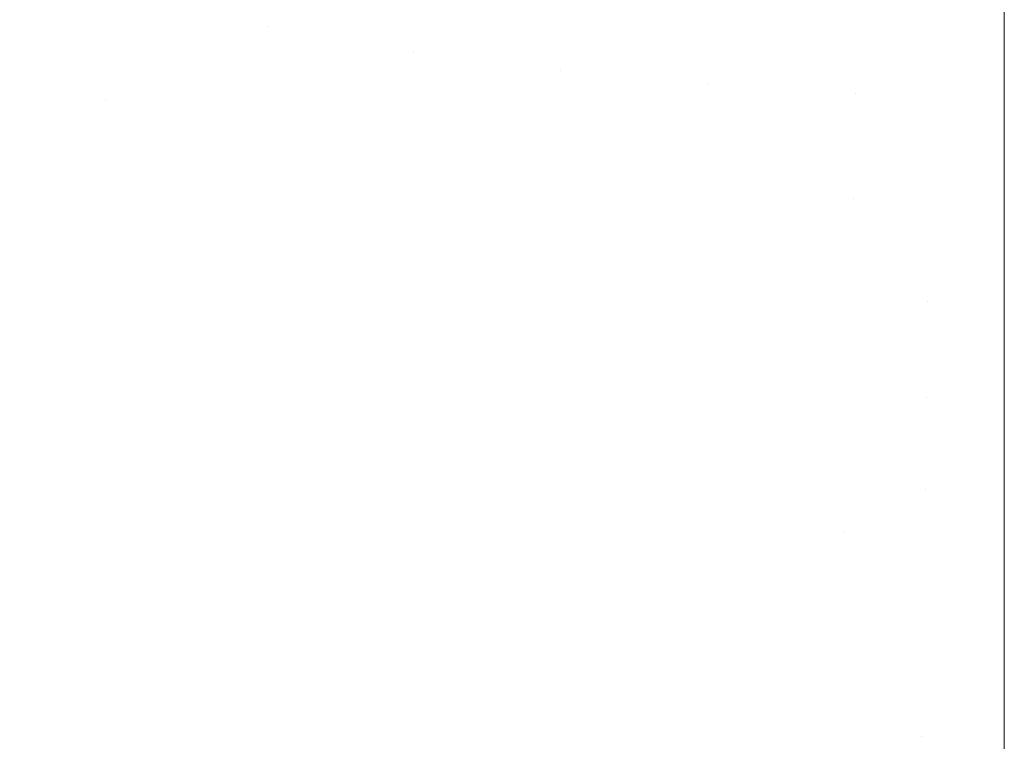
# Model space of a CAD drawing. Header units: centimetres. Extents: x -21.6 to 22.7, y 3.4 to 5.2.
# Tile 11 of 256: x -21.5179 to -21.5034, y 3.4069 to 3.4175. Entities that reach past the tile are written whole.
import ezdxf

# ---------------------------------------------------------------- set-up
doc = ezdxf.new("R2010")
doc.units = ezdxf.units.CM
doc.header["$LTSCALE"] = 2.54
doc.layers.add('Lucido design-1', color=7, linetype='Continuous')

# ---------------------------------------------------------------- blocks, each defined once
blk = doc.blocks.new('Gruppo-4-1')
at = {"color": 7, "linetype": 'Continuous', "lineweight": 9}
for points, invisible_edges in [([(-21.51424, 3.417428, -1872.260948), (-21.514034, 3.419003, -1872.258575), (-21.516122, 3.419438, -1872.258575), (-21.516369, 3.417871, -1872.260948)], 15), ([(-21.51424, 3.417428, -1872.97008), (-21.516369, 3.417871, -1872.97008), (-21.516122, 3.419438, -1872.972454), (-21.514034, 3.419003, -1872.972454)], 15), ([(-21.512095, 3.417063, -1872.260948), (-21.51193, 3.418645, -1872.258575), (-21.514034, 3.419003, -1872.258575), (-21.51424, 3.417428, -1872.260948)], 15), ([(-21.514034, 3.419003, -1872.972454), (-21.51193, 3.418645, -1872.972454), (-21.512095, 3.417063, -1872.97008), (-21.51424, 3.417428, -1872.97008)], 15), ([(-21.509938, 3.416779, -1872.260948), (-21.509814, 3.418366, -1872.258575), (-21.51193, 3.418645, -1872.258575), (-21.512095, 3.417063, -1872.260948)], 15), ([(-21.509938, 3.416779, -1872.97008), (-21.512095, 3.417063, -1872.97008), (-21.51193, 3.418645, -1872.972454), (-21.509814, 3.418366, -1872.972454)], 15), ([(-21.518479, 3.418393, -1872.260948), (-21.518755, 3.41689, -1872.263387), (-21.516606, 3.41636, -1872.263387), (-21.516369, 3.417871, -1872.260948)], 15), ([(-21.518479, 3.418393, -1872.97008), (-21.516369, 3.417871, -1872.97008), (-21.516606, 3.41636, -1872.967641), (-21.518755, 3.41689, -1872.967641)], 15), ([(-21.507772, 3.416575, -1872.260948), (-21.507689, 3.418166, -1872.258575), (-21.509814, 3.418366, -1872.258575), (-21.509938, 3.416779, -1872.260948)], 15), ([(-21.509814, 3.418366, -1872.972454), (-21.507689, 3.418166, -1872.972454), (-21.507772, 3.416575, -1872.97008), (-21.509938, 3.416779, -1872.97008)], 15), ([(-21.503423, 3.415873, -1872.261784), (-21.503423, 3.418297, -1872.258156), (-21.505558, 3.418046, -1872.258575), (-21.505599, 3.416452, -1872.260948)], 14), ([(-21.505558, 3.418046, -1872.972454), (-21.503423, 3.418297, -1872.972872), (-21.503423, 3.415873, -1872.969244), (-21.505599, 3.416452, -1872.97008)], 13), ([(22.630348, 3.415873, -1872.969244), (-21.503423, 3.415873, -1872.969244), (-21.503423, 3.418297, -1872.972872), (22.630348, 3.418297, -1872.972872)], 5), ([(-21.505599, 3.416452, -1872.260948), (-21.505558, 3.418046, -1872.258575), (-21.507689, 3.418166, -1872.258575), (-21.507772, 3.416575, -1872.260948)], 15), ([(-21.505599, 3.416452, -1872.97008), (-21.507772, 3.416575, -1872.97008), (-21.507689, 3.418166, -1872.972454), (-21.505558, 3.418046, -1872.972454)], 15), ([(-21.51424, 3.417428, -1872.260948), (-21.516369, 3.417871, -1872.260948), (-21.516606, 3.41636, -1872.263387), (-21.515525, 3.416124, -1872.263387)], 15), ([(-21.514438, 3.415908, -1872.967641), (-21.516606, 3.41636, -1872.967641), (-21.516369, 3.417871, -1872.97008), (-21.51424, 3.417428, -1872.97008)], 15), ([(-21.515525, 3.416124, -1872.263387), (-21.514438, 3.415908, -1872.263387), (-21.51424, 3.417428, -1872.260948)], 11), ([(-21.512095, 3.417063, -1872.260948), (-21.51424, 3.417428, -1872.260948), (-21.514438, 3.415908, -1872.263387), (-21.513348, 3.415712, -1872.263387)], 15), ([(-21.51424, 3.417428, -1872.97008), (-21.512095, 3.417063, -1872.97008), (-21.512255, 3.415537, -1872.967641), (-21.514438, 3.415908, -1872.967641)], 15), ([(-21.513348, 3.415712, -1872.263387), (-21.512255, 3.415537, -1872.263387), (-21.512095, 3.417063, -1872.260948)], 11), ([(-21.509938, 3.416779, -1872.260948), (-21.512095, 3.417063, -1872.260948), (-21.512255, 3.415537, -1872.263387), (-21.511158, 3.415382, -1872.263387)], 15), ([(-21.510058, 3.415247, -1872.967641), (-21.512255, 3.415537, -1872.967641), (-21.512095, 3.417063, -1872.97008), (-21.509938, 3.416779, -1872.97008)], 15), ([(-21.516606, 3.41636, -1872.263387), (-21.518755, 3.41689, -1872.263387), (-21.519021, 3.415446, -1872.26589), (-21.517931, 3.415166, -1872.26589)], 15), ([(-21.519021, 3.415446, -1872.965138), (-21.518755, 3.41689, -1872.967641), (-21.516606, 3.41636, -1872.967641), (-21.516722, 3.415625, -1872.966397)], 15), ([(-21.511158, 3.415382, -1872.263387), (-21.510058, 3.415247, -1872.263387), (-21.509938, 3.416779, -1872.260948)], 11), ([(-21.507772, 3.416575, -1872.260948), (-21.509938, 3.416779, -1872.260948), (-21.510058, 3.415247, -1872.263387), (-21.508956, 3.415133, -1872.263387)], 15), ([(-21.509938, 3.416779, -1872.97008), (-21.507772, 3.416575, -1872.97008), (-21.507852, 3.415039, -1872.967641), (-21.510058, 3.415247, -1872.967641)], 15), ([(-21.508956, 3.415133, -1872.263387), (-21.507852, 3.415039, -1872.263387), (-21.507772, 3.416575, -1872.260948)], 11), ([(-21.505599, 3.416452, -1872.260948), (-21.507772, 3.416575, -1872.260948), (-21.507852, 3.415039, -1872.263387), (-21.506746, 3.414966, -1872.263387)], 15), ([(-21.505639, 3.414914, -1872.967641), (-21.507852, 3.415039, -1872.967641), (-21.507772, 3.416575, -1872.97008), (-21.505599, 3.416452, -1872.97008)], 15), ([(-21.506746, 3.414966, -1872.263387), (-21.505639, 3.414914, -1872.263387), (-21.505599, 3.416452, -1872.260948)], 11), ([(-21.503423, 3.415873, -1872.261784), (-21.505599, 3.416452, -1872.260948), (-21.505639, 3.414914, -1872.263387)], 11), ([(-21.505639, 3.414914, -1872.967641), (-21.505599, 3.416452, -1872.97008), (-21.503423, 3.415873, -1872.969244)], 11), ([(-21.517931, 3.415166, -1872.26589), (-21.516835, 3.414906, -1872.26589), (-21.516606, 3.41636, -1872.263387)], 11), ([(-21.515525, 3.416124, -1872.263387), (-21.516606, 3.41636, -1872.263387), (-21.516835, 3.414906, -1872.26589), (-21.515734, 3.414666, -1872.26589)], 15), ([(-21.516722, 3.415625, -1872.966397), (-21.516606, 3.41636, -1872.967641), (-21.514438, 3.415908, -1872.967641), (-21.514535, 3.41517, -1872.966397)], 15), ([(-21.515734, 3.414666, -1872.26589), (-21.514629, 3.414447, -1872.26589), (-21.514438, 3.415908, -1872.263387), (-21.515525, 3.416124, -1872.263387)], 15), ([(-21.513348, 3.415712, -1872.263387), (-21.514438, 3.415908, -1872.263387), (-21.514629, 3.414447, -1872.26589), (-21.51352, 3.414248, -1872.26589)], 15), ([(-21.514535, 3.41517, -1872.966397), (-21.514438, 3.415908, -1872.967641), (-21.512255, 3.415537, -1872.967641), (-21.512332, 3.414795, -1872.966397)], 15), ([(-21.505639, 3.414914, -1872.263387), (-21.503423, 3.414893, -1872.263399), (-21.503423, 3.415873, -1872.261784)], 9), ([(-21.503423, 3.415873, -1872.969244), (-21.503423, 3.414893, -1872.967629), (-21.505639, 3.414914, -1872.967641)], 10), ([(22.630348, 3.414893, -1872.263399), (22.630348, 3.415873, -1872.261784), (-21.503423, 3.415873, -1872.261784), (-21.503423, 3.414893, -1872.263399)], 10), ([(-21.503423, 3.414893, -1872.967629), (-21.503423, 3.415873, -1872.969244), (22.630348, 3.415873, -1872.969244), (22.630348, 3.414893, -1872.967629)], 10), ([(-21.51352, 3.414248, -1872.26589), (-21.512408, 3.414069, -1872.26589), (-21.512255, 3.415537, -1872.263387), (-21.513348, 3.415712, -1872.263387)], 15), ([(-21.516722, 3.415625, -1872.966397), (-21.516835, 3.414906, -1872.965138), (-21.519021, 3.415446, -1872.965138)], 11), ([(-21.514535, 3.41517, -1872.966397), (-21.514629, 3.414447, -1872.965138), (-21.516835, 3.414906, -1872.965138), (-21.516722, 3.415625, -1872.966397)], 15), ([(-21.511158, 3.415382, -1872.263387), (-21.512255, 3.415537, -1872.263387), (-21.512408, 3.414069, -1872.26589), (-21.511292, 3.413911, -1872.26589)], 15), ([(-21.512332, 3.414795, -1872.966397), (-21.512255, 3.415537, -1872.967641), (-21.510058, 3.415247, -1872.967641), (-21.510116, 3.414503, -1872.966397)], 15), ([(-21.51915, 3.414747, -1872.963863), (-21.519021, 3.415446, -1872.965138), (-21.516835, 3.414906, -1872.965138), (-21.516946, 3.414202, -1872.963863)], 15), ([(-21.511292, 3.413911, -1872.26589), (-21.510173, 3.413774, -1872.26589), (-21.510058, 3.415247, -1872.263387), (-21.511158, 3.415382, -1872.263387)], 15), ([(-21.508956, 3.415133, -1872.263387), (-21.510058, 3.415247, -1872.263387), (-21.510173, 3.413774, -1872.26589), (-21.509052, 3.413658, -1872.26589)], 15), ([(-21.510116, 3.414503, -1872.966397), (-21.510058, 3.415247, -1872.967641), (-21.507852, 3.415039, -1872.967641), (-21.50789, 3.414293, -1872.966397)], 15), ([(-21.518167, 3.413778, -1872.268455), (-21.517054, 3.413514, -1872.268455), (-21.516835, 3.414906, -1872.26589), (-21.517931, 3.415166, -1872.26589)], 15), ([(-21.512332, 3.414795, -1872.966397), (-21.512408, 3.414069, -1872.965138), (-21.514629, 3.414447, -1872.965138), (-21.514535, 3.41517, -1872.966397)], 15), ([(-21.509052, 3.413658, -1872.26589), (-21.507928, 3.413563, -1872.26589), (-21.507852, 3.415039, -1872.263387), (-21.508956, 3.415133, -1872.263387)], 15), ([(-21.506746, 3.414966, -1872.263387), (-21.507852, 3.415039, -1872.263387), (-21.507928, 3.413563, -1872.26589), (-21.506804, 3.413489, -1872.26589)], 15), ([(-21.50789, 3.414293, -1872.966397), (-21.507852, 3.415039, -1872.967641), (-21.505639, 3.414914, -1872.967641), (-21.505658, 3.414167, -1872.966397)], 15), ([(-21.506804, 3.413489, -1872.26589), (-21.505677, 3.413436, -1872.26589), (-21.505639, 3.414914, -1872.263387), (-21.506746, 3.414966, -1872.263387)], 15), ([(-21.515734, 3.414666, -1872.26589), (-21.516835, 3.414906, -1872.26589), (-21.517054, 3.413514, -1872.268455), (-21.515935, 3.41327, -1872.268455)], 15), ([(-21.516946, 3.414202, -1872.963863), (-21.516835, 3.414906, -1872.965138), (-21.514629, 3.414447, -1872.965138), (-21.514722, 3.413739, -1872.963863)], 15), ([(-21.505639, 3.414914, -1872.263387), (-21.505677, 3.413436, -1872.26589), (-21.503423, 3.413609, -1872.265514)], 11), ([(-21.505658, 3.414167, -1872.966397), (-21.505639, 3.414914, -1872.967641), (-21.503423, 3.414893, -1872.967629), (-21.503423, 3.413609, -1872.965514)], 11), ([(-21.503423, 3.413609, -1872.265514), (-21.503423, 3.414893, -1872.263399), (-21.505639, 3.414914, -1872.263387)], 10), ([(-21.503423, 3.414893, -1872.263399), (-21.503423, 3.413609, -1872.265514), (22.630348, 3.413609, -1872.265514), (22.630348, 3.414893, -1872.263399)], 10), ([(22.630348, 3.414893, -1872.967629), (22.630348, 3.413609, -1872.965514), (-21.503423, 3.413609, -1872.965514), (-21.503423, 3.414893, -1872.967629)], 10), ([(-21.516946, 3.414202, -1872.963863), (-21.517054, 3.413514, -1872.962573), (-21.519276, 3.414063, -1872.962573), (-21.51915, 3.414747, -1872.963863)], 15), ([(-21.515935, 3.41327, -1872.268455), (-21.514812, 3.413047, -1872.268455), (-21.514629, 3.414447, -1872.26589), (-21.515734, 3.414666, -1872.26589)], 15), ([(-21.510116, 3.414503, -1872.966397), (-21.510173, 3.413774, -1872.965138), (-21.512408, 3.414069, -1872.965138), (-21.512332, 3.414795, -1872.966397)], 15), ([(-21.51352, 3.414248, -1872.26589), (-21.514629, 3.414447, -1872.26589), (-21.514812, 3.413047, -1872.268455), (-21.513685, 3.412845, -1872.268455)], 15), ([(-21.514722, 3.413739, -1872.963863), (-21.514629, 3.414447, -1872.965138), (-21.512408, 3.414069, -1872.965138), (-21.512482, 3.413358, -1872.963863)], 15), ([(-21.50789, 3.414293, -1872.966397), (-21.507928, 3.413563, -1872.965138), (-21.510173, 3.413774, -1872.965138), (-21.510116, 3.414503, -1872.966397)], 15), ([(-21.513685, 3.412845, -1872.268455), (-21.512554, 3.412663, -1872.268455), (-21.512408, 3.414069, -1872.26589), (-21.51352, 3.414248, -1872.26589)], 15), ([(-21.505658, 3.414167, -1872.966397), (-21.505677, 3.413436, -1872.965138), (-21.507928, 3.413563, -1872.965138), (-21.50789, 3.414293, -1872.966397)], 15), ([(-21.514722, 3.413739, -1872.963863), (-21.514812, 3.413047, -1872.962573), (-21.517054, 3.413514, -1872.962573), (-21.516946, 3.414202, -1872.963863)], 15), ([(-21.503423, 3.413609, -1872.965514), (-21.503423, 3.413401, -1872.965134), (-21.505677, 3.413436, -1872.965138), (-21.505658, 3.414167, -1872.966397)], 14), ([(-21.519398, 3.413395, -1872.961268), (-21.519276, 3.414063, -1872.962573), (-21.517054, 3.413514, -1872.962573), (-21.517159, 3.412842, -1872.961268)], 15), ([(-21.511292, 3.413911, -1872.26589), (-21.512408, 3.414069, -1872.26589), (-21.512554, 3.412663, -1872.268455), (-21.51142, 3.412503, -1872.268455)], 15), ([(-21.512482, 3.413358, -1872.963863), (-21.512408, 3.414069, -1872.965138), (-21.510173, 3.413774, -1872.965138), (-21.510229, 3.413061, -1872.963863)], 15), ([(-21.51142, 3.412503, -1872.268455), (-21.510283, 3.412364, -1872.268455), (-21.510173, 3.413774, -1872.26589), (-21.511292, 3.413911, -1872.26589)], 15), ([(-21.518393, 3.412456, -1872.27108), (-21.517262, 3.412187, -1872.27108), (-21.517054, 3.413514, -1872.268455), (-21.518167, 3.413778, -1872.268455)], 15), ([(-21.512482, 3.413358, -1872.963863), (-21.512554, 3.412663, -1872.962573), (-21.514812, 3.413047, -1872.962573), (-21.514722, 3.413739, -1872.963863)], 15), ([(-21.509052, 3.413658, -1872.26589), (-21.510173, 3.413774, -1872.26589), (-21.510283, 3.412364, -1872.268455), (-21.509144, 3.412246, -1872.268455)], 15), ([(-21.510229, 3.413061, -1872.963863), (-21.510173, 3.413774, -1872.965138), (-21.507928, 3.413563, -1872.965138), (-21.507966, 3.412848, -1872.963863)], 15), ([(-21.509144, 3.412246, -1872.268455), (-21.508002, 3.412149, -1872.268455), (-21.507928, 3.413563, -1872.26589), (-21.509052, 3.413658, -1872.26589)], 15), ([(-21.515935, 3.41327, -1872.268455), (-21.517054, 3.413514, -1872.268455), (-21.517262, 3.412187, -1872.27108), (-21.516127, 3.41194, -1872.27108)], 15), ([(-21.517159, 3.412842, -1872.961268), (-21.517054, 3.413514, -1872.962573), (-21.514812, 3.413047, -1872.962573), (-21.5149, 3.412372, -1872.961268)], 15), ([(-21.506804, 3.413489, -1872.26589), (-21.507928, 3.413563, -1872.26589), (-21.508002, 3.412149, -1872.268455), (-21.506859, 3.412074, -1872.268455)], 15), ([(-21.507966, 3.412848, -1872.963863), (-21.507928, 3.413563, -1872.965138), (-21.505677, 3.413436, -1872.965138), (-21.505696, 3.41272, -1872.963863)], 15), ([(-21.503423, 3.413609, -1872.265514), (-21.505677, 3.413436, -1872.26589), (-21.50455, 3.413404, -1872.26589)], 11), ([(-21.50455, 3.413404, -1872.26589), (-21.503423, 3.413401, -1872.265894), (-21.503423, 3.413609, -1872.265514)], 9), ([(22.630348, 3.413609, -1872.965514), (22.630348, 3.413401, -1872.965134), (-21.503423, 3.412697, -1872.963852), (-21.503423, 3.413401, -1872.965134)], 10), ([(-21.503423, 3.413401, -1872.965134), (-21.503423, 3.413609, -1872.965514), (22.630348, 3.413609, -1872.965514)], 10), ([(-21.517159, 3.412842, -1872.961268), (-21.517262, 3.412187, -1872.959948), (-21.519518, 3.412744, -1872.959948), (-21.519398, 3.413395, -1872.961268)], 15), ([(-21.506859, 3.412074, -1872.268455), (-21.505714, 3.41202, -1872.268455), (-21.505677, 3.413436, -1872.26589), (-21.506804, 3.413489, -1872.26589)], 15), ([(-21.50455, 3.413404, -1872.26589), (-21.505677, 3.413436, -1872.26589), (-21.505714, 3.41202, -1872.268455), (-21.504569, 3.411987, -1872.268455)], 15), ([(-21.505696, 3.41272, -1872.963863), (-21.505677, 3.413436, -1872.965138), (-21.503423, 3.413401, -1872.965134), (-21.503423, 3.412697, -1872.963852)], 11), ([(-21.504569, 3.411987, -1872.268455), (-21.503423, 3.411511, -1872.269339), (-21.503423, 3.413401, -1872.265894), (-21.50455, 3.413404, -1872.26589)], 13), ([(22.630348, 3.413401, -1872.965134), (22.630348, 3.411511, -1872.961689), (-21.503423, 3.411511, -1872.961689), (-21.503423, 3.412697, -1872.963852)], 10), ([(-21.516127, 3.41194, -1872.27108), (-21.514987, 3.411713, -1872.27108), (-21.514812, 3.413047, -1872.268455), (-21.515935, 3.41327, -1872.268455)], 15), ([(-21.510229, 3.413061, -1872.963863), (-21.510283, 3.412364, -1872.962573), (-21.512554, 3.412663, -1872.962573), (-21.512482, 3.413358, -1872.963863)], 15), ([(-21.513685, 3.412845, -1872.268455), (-21.514812, 3.413047, -1872.268455), (-21.514987, 3.411713, -1872.27108), (-21.513842, 3.411508, -1872.27108)], 15), ([(-21.5149, 3.412372, -1872.961268), (-21.514812, 3.413047, -1872.962573), (-21.512554, 3.412663, -1872.962573), (-21.512625, 3.411985, -1872.961268)], 15), ([(-21.507966, 3.412848, -1872.963863), (-21.508002, 3.412149, -1872.962573), (-21.510283, 3.412364, -1872.962573), (-21.510229, 3.413061, -1872.963863)], 15), ([(-21.5149, 3.412372, -1872.961268), (-21.514987, 3.411713, -1872.959948), (-21.517262, 3.412187, -1872.959948), (-21.517159, 3.412842, -1872.961268)], 15), ([(-21.513842, 3.411508, -1872.27108), (-21.512694, 3.411323, -1872.27108), (-21.512554, 3.412663, -1872.268455), (-21.513685, 3.412845, -1872.268455)], 15), ([(-21.505696, 3.41272, -1872.963863), (-21.505714, 3.41202, -1872.962573), (-21.508002, 3.412149, -1872.962573), (-21.507966, 3.412848, -1872.963863)], 15), ([(-21.519635, 3.41211, -1872.958614), (-21.519518, 3.412744, -1872.959948), (-21.517262, 3.412187, -1872.959948), (-21.517363, 3.411549, -1872.958614)], 15), ([(-21.51142, 3.412503, -1872.268455), (-21.512554, 3.412663, -1872.268455), (-21.512694, 3.411323, -1872.27108), (-21.511543, 3.411161, -1872.27108)], 15), ([(-21.512625, 3.411985, -1872.961268), (-21.512554, 3.412663, -1872.962573), (-21.510283, 3.412364, -1872.962573), (-21.510336, 3.411683, -1872.961268)], 15), ([(-21.503423, 3.412697, -1872.963852), (-21.503423, 3.411511, -1872.961689), (-21.505714, 3.41202, -1872.962573), (-21.505696, 3.41272, -1872.963863)], 14), ([(-21.511543, 3.411161, -1872.27108), (-21.510388, 3.411019, -1872.27108), (-21.510283, 3.412364, -1872.268455), (-21.51142, 3.412503, -1872.268455)], 15), ([(-21.518607, 3.411201, -1872.273762), (-21.51746, 3.410929, -1872.273762), (-21.517262, 3.412187, -1872.27108), (-21.518393, 3.412456, -1872.27108)], 15), ([(-21.512625, 3.411985, -1872.961268), (-21.512694, 3.411323, -1872.959948), (-21.514987, 3.411713, -1872.959948), (-21.5149, 3.412372, -1872.961268)], 15), ([(-21.509144, 3.412246, -1872.268455), (-21.510283, 3.412364, -1872.268455), (-21.510388, 3.411019, -1872.27108), (-21.509231, 3.410899, -1872.27108)], 15), ([(-21.510336, 3.411683, -1872.961268), (-21.510283, 3.412364, -1872.962573), (-21.508002, 3.412149, -1872.962573), (-21.508037, 3.411467, -1872.961268)], 15), ([(-21.509231, 3.410899, -1872.27108), (-21.508072, 3.410801, -1872.27108), (-21.508002, 3.412149, -1872.268455), (-21.509144, 3.412246, -1872.268455)], 15), ([(-21.517363, 3.411549, -1872.958614), (-21.51746, 3.410929, -1872.957266), (-21.519748, 3.411494, -1872.957266), (-21.519635, 3.41211, -1872.958614)], 15), ([(-21.516127, 3.41194, -1872.27108), (-21.517262, 3.412187, -1872.27108), (-21.51746, 3.410929, -1872.273762), (-21.516308, 3.410678, -1872.273762)], 15), ([(-21.517363, 3.411549, -1872.958614), (-21.517262, 3.412187, -1872.959948), (-21.514987, 3.411713, -1872.959948), (-21.51507, 3.411072, -1872.958614)], 15), ([(-21.506859, 3.412074, -1872.268455), (-21.508002, 3.412149, -1872.268455), (-21.508072, 3.410801, -1872.27108), (-21.506911, 3.410725, -1872.27108)], 15), ([(-21.508037, 3.411467, -1872.961268), (-21.508002, 3.412149, -1872.962573), (-21.505714, 3.41202, -1872.962573), (-21.505732, 3.411336, -1872.961268)], 15), ([(-21.506911, 3.410725, -1872.27108), (-21.505749, 3.41067, -1872.27108), (-21.505714, 3.41202, -1872.268455), (-21.506859, 3.412074, -1872.268455)], 15), ([(-21.516308, 3.410678, -1872.273762), (-21.515152, 3.410448, -1872.273762), (-21.514987, 3.411713, -1872.27108), (-21.516127, 3.41194, -1872.27108)], 15), ([(-21.510336, 3.411683, -1872.961268), (-21.510388, 3.411019, -1872.959948), (-21.512694, 3.411323, -1872.959948), (-21.512625, 3.411985, -1872.961268)], 15), ([(-21.504569, 3.411987, -1872.268455), (-21.505714, 3.41202, -1872.268455), (-21.505749, 3.41067, -1872.27108), (-21.504586, 3.410637, -1872.27108)], 15), ([(-21.505732, 3.411336, -1872.961268), (-21.505714, 3.41202, -1872.962573), (-21.503423, 3.411511, -1872.961689)], 11), ([(-21.504586, 3.410637, -1872.27108), (-21.503423, 3.411511, -1872.269339), (-21.504569, 3.411987, -1872.268455)], 11), ([(-21.513842, 3.411508, -1872.27108), (-21.514987, 3.411713, -1872.27108), (-21.515152, 3.410448, -1872.273762), (-21.513991, 3.410239, -1872.273762)], 15), ([(-21.51507, 3.411072, -1872.958614), (-21.514987, 3.411713, -1872.959948), (-21.512694, 3.411323, -1872.959948), (-21.512761, 3.410679, -1872.958614)], 15), ([(-21.508037, 3.411467, -1872.961268), (-21.508072, 3.410801, -1872.959948), (-21.510388, 3.411019, -1872.959948), (-21.510336, 3.411683, -1872.961268)], 15), ([(-21.519859, 3.410895, -1872.955904), (-21.519748, 3.411494, -1872.957266), (-21.51746, 3.410929, -1872.957266), (-21.517555, 3.410326, -1872.955904)], 15), ([(-21.51507, 3.411072, -1872.958614), (-21.515152, 3.410448, -1872.957266), (-21.51746, 3.410929, -1872.957266), (-21.517363, 3.411549, -1872.958614)], 15), ([(-21.513991, 3.410239, -1872.273762), (-21.512827, 3.410052, -1872.273762), (-21.512694, 3.411323, -1872.27108), (-21.513842, 3.411508, -1872.27108)], 15), ([(-21.503423, 3.411511, -1872.961689), (-21.503423, 3.410647, -1872.959938), (-21.505749, 3.41067, -1872.959948), (-21.505732, 3.411336, -1872.961268)], 14), ([(-21.503423, 3.409581, -1872.273252), (-21.503423, 3.411511, -1872.269339), (-21.504586, 3.410637, -1872.27108)], 10), ([(22.630348, 3.411511, -1872.961689), (22.630348, 3.409581, -1872.957776), (-21.503423, 3.409581, -1872.957776), (-21.503423, 3.410647, -1872.959938)], 10), ([(-21.503423, 3.410647, -1872.959938), (-21.503423, 3.411511, -1872.961689), (22.630348, 3.411511, -1872.961689)], 10), ([(-21.505732, 3.411336, -1872.961268), (-21.505749, 3.41067, -1872.959948), (-21.508072, 3.410801, -1872.959948), (-21.508037, 3.411467, -1872.961268)], 15), ([(-21.518809, 3.410017, -1872.276499), (-21.517647, 3.409741, -1872.276499), (-21.51746, 3.410929, -1872.273762), (-21.518607, 3.411201, -1872.273762)], 15), ([(-21.511543, 3.411161, -1872.27108), (-21.512694, 3.411323, -1872.27108), (-21.512827, 3.410052, -1872.273762), (-21.511659, 3.409887, -1872.273762)], 15), ([(-21.512761, 3.410679, -1872.958614), (-21.512694, 3.411323, -1872.959948), (-21.510388, 3.411019, -1872.959948), (-21.510439, 3.410373, -1872.958614)], 15), ([(-21.512761, 3.410679, -1872.958614), (-21.512827, 3.410052, -1872.957266), (-21.515152, 3.410448, -1872.957266), (-21.51507, 3.411072, -1872.958614)], 15), ([(-21.511659, 3.409887, -1872.273762), (-21.510488, 3.409744, -1872.273762), (-21.510388, 3.411019, -1872.27108), (-21.511543, 3.411161, -1872.27108)], 15), ([(-21.516308, 3.410678, -1872.273762), (-21.51746, 3.410929, -1872.273762), (-21.517647, 3.409741, -1872.276499), (-21.51648, 3.409487, -1872.276499)], 15), ([(-21.517555, 3.410326, -1872.955904), (-21.51746, 3.410929, -1872.957266), (-21.515152, 3.410448, -1872.957266), (-21.515231, 3.409842, -1872.955904)], 15), ([(-21.509231, 3.410899, -1872.27108), (-21.510388, 3.411019, -1872.27108), (-21.510488, 3.409744, -1872.273762), (-21.509314, 3.409622, -1872.273762)], 15), ([(-21.510439, 3.410373, -1872.958614), (-21.510388, 3.411019, -1872.959948), (-21.508072, 3.410801, -1872.959948), (-21.508106, 3.410153, -1872.958614)], 15), ([(-21.517555, 3.410326, -1872.955904), (-21.517647, 3.409741, -1872.954529), (-21.519965, 3.410314, -1872.954529), (-21.519859, 3.410895, -1872.955904)], 15), ([(-21.509314, 3.409622, -1872.273762), (-21.508139, 3.409523, -1872.273762), (-21.508072, 3.410801, -1872.27108), (-21.509231, 3.410899, -1872.27108)], 15), ([(-21.506911, 3.410725, -1872.27108), (-21.508072, 3.410801, -1872.27108), (-21.508139, 3.409523, -1872.273762), (-21.506961, 3.409445, -1872.273762)], 15), ([(-21.508106, 3.410153, -1872.958614), (-21.508072, 3.410801, -1872.959948), (-21.505749, 3.41067, -1872.959948), (-21.505766, 3.410021, -1872.958614)], 15), ([(-21.51648, 3.409487, -1872.276499), (-21.515308, 3.409254, -1872.276499), (-21.515152, 3.410448, -1872.273762), (-21.516308, 3.410678, -1872.273762)], 15), ([(-21.510439, 3.410373, -1872.958614), (-21.510488, 3.409744, -1872.957266), (-21.512827, 3.410052, -1872.957266), (-21.512761, 3.410679, -1872.958614)], 15), ([(-21.506961, 3.409445, -1872.273762), (-21.505782, 3.40939, -1872.273762), (-21.505749, 3.41067, -1872.27108), (-21.506911, 3.410725, -1872.27108)], 15), ([(-21.504586, 3.410637, -1872.27108), (-21.505749, 3.41067, -1872.27108), (-21.505782, 3.40939, -1872.273762), (-21.504603, 3.409356, -1872.273762)], 15), ([(-21.505766, 3.410021, -1872.958614), (-21.505749, 3.41067, -1872.959948), (-21.503423, 3.410647, -1872.959938), (-21.503423, 3.409581, -1872.957776)], 11), ([(-21.504586, 3.410637, -1872.27108), (-21.504603, 3.409356, -1872.273762), (-21.503423, 3.409581, -1872.273252)], 11), ([(-21.513991, 3.410239, -1872.273762), (-21.515152, 3.410448, -1872.273762), (-21.515308, 3.409254, -1872.276499), (-21.514132, 3.409043, -1872.276499)], 15), ([(-21.515231, 3.409842, -1872.955904), (-21.515152, 3.410448, -1872.957266), (-21.512827, 3.410052, -1872.957266), (-21.51289, 3.409444, -1872.955904)], 15), ([(-21.508106, 3.410153, -1872.958614), (-21.508139, 3.409523, -1872.957266), (-21.510488, 3.409744, -1872.957266), (-21.510439, 3.410373, -1872.958614)], 15), ([(-21.520069, 3.409752, -1872.953141), (-21.519965, 3.410314, -1872.954529), (-21.517647, 3.409741, -1872.954529), (-21.517736, 3.409175, -1872.953141)], 15), ([(-21.515231, 3.409842, -1872.955904), (-21.515308, 3.409254, -1872.954529), (-21.517647, 3.409741, -1872.954529), (-21.517555, 3.410326, -1872.955904)], 15), ([(-21.514132, 3.409043, -1872.276499), (-21.512952, 3.408854, -1872.276499), (-21.512827, 3.410052, -1872.273762), (-21.513991, 3.410239, -1872.273762)], 15), ([(-21.511659, 3.409887, -1872.273762), (-21.512827, 3.410052, -1872.273762), (-21.512952, 3.408854, -1872.276499), (-21.511768, 3.408686, -1872.276499)], 15), ([(-21.51289, 3.409444, -1872.955904), (-21.512827, 3.410052, -1872.957266), (-21.510488, 3.409744, -1872.957266), (-21.510535, 3.409133, -1872.955904)], 15), ([(-21.505766, 3.410021, -1872.958614), (-21.505782, 3.40939, -1872.957266), (-21.508139, 3.409523, -1872.957266), (-21.508106, 3.410153, -1872.958614)], 15), ([(-21.518998, 3.408908, -1872.279288), (-21.517822, 3.408629, -1872.279288), (-21.517647, 3.409741, -1872.276499), (-21.518809, 3.410017, -1872.276499)], 15), ([(-21.503423, 3.409581, -1872.957776), (-21.505782, 3.40939, -1872.957266), (-21.505766, 3.410021, -1872.958614)], 11), ([(-21.517736, 3.409175, -1872.953141), (-21.517822, 3.408629, -1872.95174), (-21.520169, 3.409208, -1872.95174), (-21.520069, 3.409752, -1872.953141)], 15), ([(-21.51289, 3.409444, -1872.955904), (-21.512952, 3.408854, -1872.954529), (-21.515308, 3.409254, -1872.954529), (-21.515231, 3.409842, -1872.955904)], 15), ([(-21.511768, 3.408686, -1872.276499), (-21.510582, 3.408541, -1872.276499), (-21.510488, 3.409744, -1872.273762), (-21.511659, 3.409887, -1872.273762)], 15), ([(-21.51648, 3.409487, -1872.276499), (-21.517647, 3.409741, -1872.276499), (-21.517822, 3.408629, -1872.279288), (-21.51664, 3.408371, -1872.279288)], 15), ([(-21.517736, 3.409175, -1872.953141), (-21.517647, 3.409741, -1872.954529), (-21.515308, 3.409254, -1872.954529), (-21.515382, 3.408685, -1872.953141)], 15), ([(-21.509314, 3.409622, -1872.273762), (-21.510488, 3.409744, -1872.273762), (-21.510582, 3.408541, -1872.276499), (-21.509393, 3.408418, -1872.276499)], 15), ([(-21.510535, 3.409133, -1872.955904), (-21.510488, 3.409744, -1872.957266), (-21.508139, 3.409523, -1872.957266), (-21.50817, 3.40891, -1872.955904)], 15), ([(-21.509393, 3.408418, -1872.276499), (-21.508201, 3.408317, -1872.276499), (-21.508139, 3.409523, -1872.273762), (-21.509314, 3.409622, -1872.273762)], 15), ([(-21.51664, 3.408371, -1872.279288), (-21.515454, 3.408135, -1872.279288), (-21.515308, 3.409254, -1872.276499), (-21.51648, 3.409487, -1872.276499)], 15), ([(-21.506961, 3.409445, -1872.273762), (-21.508139, 3.409523, -1872.273762), (-21.508201, 3.408317, -1872.276499), (-21.507008, 3.408238, -1872.276499)], 15), ([(-21.50817, 3.40891, -1872.955904), (-21.508139, 3.409523, -1872.957266), (-21.505782, 3.40939, -1872.957266), (-21.505798, 3.408777, -1872.955904)], 15), ([(-21.505798, 3.408777, -1872.955904), (-21.505782, 3.40939, -1872.957266), (-21.503423, 3.409581, -1872.957776), (-21.503423, 3.408754, -1872.955895)], 11), ([(-21.504619, 3.408148, -1872.276499), (-21.503423, 3.407824, -1872.277246), (-21.503423, 3.409581, -1872.273252), (-21.504603, 3.409356, -1872.273762)], 13), ([(22.630348, 3.409581, -1872.957776), (22.630348, 3.407824, -1872.953782), (-21.503423, 3.407824, -1872.953782), (-21.503423, 3.408754, -1872.955895)], 10), ([(-21.503423, 3.408754, -1872.955895), (-21.503423, 3.409581, -1872.957776), (22.630348, 3.409581, -1872.957776)], 10), ([(-21.510535, 3.409133, -1872.955904), (-21.510582, 3.408541, -1872.954529), (-21.512952, 3.408854, -1872.954529), (-21.51289, 3.409444, -1872.955904)], 15), ([(-21.507008, 3.408238, -1872.276499), (-21.505814, 3.408182, -1872.276499), (-21.505782, 3.40939, -1872.273762), (-21.506961, 3.409445, -1872.273762)], 15), ([(-21.504603, 3.409356, -1872.273762), (-21.505782, 3.40939, -1872.273762), (-21.505814, 3.408182, -1872.276499), (-21.504619, 3.408148, -1872.276499)], 15), ([(-21.520265, 3.408684, -1872.950327), (-21.520169, 3.409208, -1872.95174), (-21.517822, 3.408629, -1872.95174), (-21.517905, 3.408101, -1872.950327)], 15), ([(-21.515382, 3.408685, -1872.953141), (-21.515454, 3.408135, -1872.95174), (-21.517822, 3.408629, -1872.95174), (-21.517736, 3.409175, -1872.953141)], 15), ([(-21.514132, 3.409043, -1872.276499), (-21.515308, 3.409254, -1872.276499), (-21.515454, 3.408135, -1872.279288), (-21.514263, 3.407922, -1872.279288)], 15), ([(-21.515382, 3.408685, -1872.953141), (-21.515308, 3.409254, -1872.954529), (-21.512952, 3.408854, -1872.954529), (-21.513011, 3.408282, -1872.953141)], 15), ([(-21.514263, 3.407922, -1872.279288), (-21.513069, 3.40773, -1872.279288), (-21.512952, 3.408854, -1872.276499), (-21.514132, 3.409043, -1872.276499)], 15), ([(-21.50817, 3.40891, -1872.955904), (-21.508201, 3.408317, -1872.954529), (-21.510582, 3.408541, -1872.954529), (-21.510535, 3.409133, -1872.955904)], 15), ([(-21.519174, 3.407875, -1872.282125), (-21.517985, 3.407593, -1872.282125), (-21.517822, 3.408629, -1872.279288), (-21.518998, 3.408908, -1872.279288)], 15), ([(-21.505798, 3.408777, -1872.955904), (-21.505814, 3.408182, -1872.954529), (-21.508201, 3.408317, -1872.954529), (-21.50817, 3.40891, -1872.955904)], 15), ([(-21.511768, 3.408686, -1872.276499), (-21.512952, 3.408854, -1872.276499), (-21.513069, 3.40773, -1872.279288), (-21.511871, 3.40756, -1872.279288)], 15), ([(-21.513011, 3.408282, -1872.953141), (-21.512952, 3.408854, -1872.954529), (-21.510582, 3.408541, -1872.954529), (-21.510626, 3.407967, -1872.953141)], 15), ([(-21.503423, 3.408754, -1872.955895), (-21.503423, 3.407824, -1872.953782), (-21.505814, 3.408182, -1872.954529), (-21.505798, 3.408777, -1872.955904)], 14), ([(-21.51664, 3.408371, -1872.279288), (-21.517822, 3.408629, -1872.279288), (-21.517985, 3.407593, -1872.282125), (-21.51679, 3.407333, -1872.282125)], 15), ([(-21.517905, 3.408101, -1872.950327), (-21.517822, 3.408629, -1872.95174), (-21.515454, 3.408135, -1872.95174), (-21.515523, 3.407605, -1872.950327)], 15), ([(-21.513011, 3.408282, -1872.953141), (-21.513069, 3.40773, -1872.95174), (-21.515454, 3.408135, -1872.95174), (-21.515382, 3.408685, -1872.953141)], 15), ([(-21.511871, 3.40756, -1872.279288), (-21.51067, 3.407413, -1872.279288), (-21.510582, 3.408541, -1872.276499), (-21.511768, 3.408686, -1872.276499)], 15), ([(-21.509393, 3.408418, -1872.276499), (-21.510582, 3.408541, -1872.276499), (-21.51067, 3.407413, -1872.279288), (-21.509466, 3.407288, -1872.279288)], 15), ([(-21.510626, 3.407967, -1872.953141), (-21.510582, 3.408541, -1872.954529), (-21.508201, 3.408317, -1872.954529), (-21.508231, 3.407742, -1872.953141)], 15), ([(-21.51679, 3.407333, -1872.282125), (-21.51559, 3.407094, -1872.282125), (-21.515454, 3.408135, -1872.279288), (-21.51664, 3.408371, -1872.279288)], 15), ([(-21.509466, 3.407288, -1872.279288), (-21.50826, 3.407186, -1872.279288), (-21.508201, 3.408317, -1872.276499), (-21.509393, 3.408418, -1872.276499)], 15), ([(-21.507008, 3.408238, -1872.276499), (-21.508201, 3.408317, -1872.276499), (-21.50826, 3.407186, -1872.279288), (-21.507052, 3.407107, -1872.279288)], 15), ([(-21.508231, 3.407742, -1872.953141), (-21.508201, 3.408317, -1872.954529), (-21.505814, 3.408182, -1872.954529), (-21.505829, 3.407606, -1872.953141)], 15), ([(-21.510626, 3.407967, -1872.953141), (-21.51067, 3.407413, -1872.95174), (-21.513069, 3.40773, -1872.95174), (-21.513011, 3.408282, -1872.953141)], 15), ([(-21.507052, 3.407107, -1872.279288), (-21.505843, 3.40705, -1872.279288), (-21.505814, 3.408182, -1872.276499), (-21.507008, 3.408238, -1872.276499)], 15), ([(-21.504619, 3.408148, -1872.276499), (-21.505814, 3.408182, -1872.276499), (-21.505843, 3.40705, -1872.279288), (-21.504633, 3.407016, -1872.279288)], 15), ([(-21.505829, 3.407606, -1872.953141), (-21.505814, 3.408182, -1872.954529), (-21.503423, 3.407824, -1872.953782)], 11), ([(-21.515523, 3.407605, -1872.950327), (-21.51559, 3.407094, -1872.948903), (-21.517985, 3.407593, -1872.948903), (-21.517905, 3.408101, -1872.950327)], 15), ([(-21.514263, 3.407922, -1872.279288), (-21.515454, 3.408135, -1872.279288), (-21.51559, 3.407094, -1872.282125), (-21.514386, 3.406878, -1872.282125)], 15), ([(-21.515523, 3.407605, -1872.950327), (-21.515454, 3.408135, -1872.95174), (-21.513069, 3.40773, -1872.95174), (-21.513124, 3.407197, -1872.950327)], 15), ([(-21.503423, 3.407824, -1872.277246), (-21.504619, 3.408148, -1872.276499), (-21.504633, 3.407016, -1872.279288)], 11), ([(-21.514386, 3.406878, -1872.282125), (-21.513178, 3.406684, -1872.282125), (-21.513069, 3.40773, -1872.279288), (-21.514263, 3.407922, -1872.279288)], 15), ([(-21.508231, 3.407742, -1872.953141), (-21.50826, 3.407186, -1872.95174), (-21.51067, 3.407413, -1872.95174), (-21.510626, 3.407967, -1872.953141)], 15), ([(-21.511871, 3.40756, -1872.279288), (-21.513069, 3.40773, -1872.279288), (-21.513178, 3.406684, -1872.282125), (-21.511966, 3.406513, -1872.282125)], 15), ([(-21.513124, 3.407197, -1872.950327), (-21.513069, 3.40773, -1872.95174), (-21.51067, 3.407413, -1872.95174), (-21.510711, 3.406879, -1872.950327)], 15), ([(-21.505829, 3.407606, -1872.953141), (-21.505843, 3.40705, -1872.95174), (-21.50826, 3.407186, -1872.95174), (-21.508231, 3.407742, -1872.953141)], 15), ([(-21.503423, 3.407824, -1872.953782), (-21.503423, 3.407027, -1872.951732), (-21.505843, 3.40705, -1872.95174), (-21.505829, 3.407606, -1872.953141)], 14), ([(-21.504633, 3.407016, -1872.279288), (-21.503423, 3.406243, -1872.281312), (-21.503423, 3.407824, -1872.277246)], 9), ([(22.630348, 3.407824, -1872.953782), (22.630348, 3.406243, -1872.949716), (-21.503423, 3.406243, -1872.949716), (-21.503423, 3.407027, -1872.951732)], 10), ([(-21.503423, 3.407027, -1872.951732), (-21.503423, 3.407824, -1872.953782), (22.630348, 3.407824, -1872.953782)], 10), ([(-21.51679, 3.407333, -1872.282125), (-21.517985, 3.407593, -1872.282125), (-21.518135, 3.406638, -1872.285009), (-21.516928, 3.406375, -1872.285009)], 15), ([(-21.518061, 3.407105, -1872.947466), (-21.517985, 3.407593, -1872.948903), (-21.51559, 3.407094, -1872.948903), (-21.515654, 3.406604, -1872.947466)], 15), ([(-21.513124, 3.407197, -1872.950327), (-21.513178, 3.406684, -1872.948903), (-21.51559, 3.407094, -1872.948903), (-21.515523, 3.407605, -1872.950327)], 15), ([(-21.511966, 3.406513, -1872.282125), (-21.510752, 3.406364, -1872.282125), (-21.51067, 3.407413, -1872.279288), (-21.511871, 3.40756, -1872.279288)], 15), ([(-21.516928, 3.406375, -1872.285009), (-21.515716, 3.406134, -1872.285009), (-21.51559, 3.407094, -1872.282125), (-21.51679, 3.407333, -1872.282125)], 15), ([(-21.509466, 3.407288, -1872.279288), (-21.51067, 3.407413, -1872.279288), (-21.510752, 3.406364, -1872.282125), (-21.509534, 3.406238, -1872.282125)], 15), ([(-21.510711, 3.406879, -1872.950327), (-21.51067, 3.407413, -1872.95174), (-21.50826, 3.407186, -1872.95174), (-21.508288, 3.40665, -1872.950327)], 15), ([(-21.510711, 3.406879, -1872.950327), (-21.510752, 3.406364, -1872.948903), (-21.513178, 3.406684, -1872.948903), (-21.513124, 3.407197, -1872.950327)], 15), ([(-21.509534, 3.406238, -1872.282125), (-21.508315, 3.406135, -1872.282125), (-21.50826, 3.407186, -1872.279288), (-21.509466, 3.407288, -1872.279288)], 15), ([(-21.507052, 3.407107, -1872.279288), (-21.50826, 3.407186, -1872.279288), (-21.508315, 3.406135, -1872.282125), (-21.507093, 3.406054, -1872.282125)], 15), ([(-21.508288, 3.40665, -1872.950327), (-21.50826, 3.407186, -1872.95174), (-21.505843, 3.40705, -1872.95174), (-21.505857, 3.406513, -1872.950327)], 15), ([(-21.515654, 3.406604, -1872.947466), (-21.515716, 3.406134, -1872.946019), (-21.518135, 3.406638, -1872.946019), (-21.518061, 3.407105, -1872.947466)], 15), ([(-21.514386, 3.406878, -1872.282125), (-21.51559, 3.407094, -1872.282125), (-21.515716, 3.406134, -1872.285009), (-21.514499, 3.405915, -1872.285009)], 15), ([(-21.515654, 3.406604, -1872.947466), (-21.51559, 3.407094, -1872.948903), (-21.513178, 3.406684, -1872.948903), (-21.513229, 3.406192, -1872.947466)], 15), ([(-21.507093, 3.406054, -1872.282125), (-21.505871, 3.405997, -1872.282125), (-21.505843, 3.40705, -1872.279288), (-21.507052, 3.407107, -1872.279288)], 15), ([(-21.504633, 3.407016, -1872.279288), (-21.505843, 3.40705, -1872.279288), (-21.505871, 3.405997, -1872.282125), (-21.504647, 3.405962, -1872.282125)], 15), ([(-21.505857, 3.406513, -1872.950327), (-21.505843, 3.40705, -1872.95174), (-21.503423, 3.407027, -1872.951732), (-21.503423, 3.406243, -1872.949716)], 11), ([(-21.504647, 3.405962, -1872.282125), (-21.503423, 3.406243, -1872.281312), (-21.504633, 3.407016, -1872.279288)], 11)]:
    blk.add_3dface(points, dxfattribs=dict(at, invisible_edges=invisible_edges))
blk = doc.blocks.new('Gruppo-5-1')
at = {"color": 7}
blk.add_blockref('Gruppo-4-1', (0, 0), dxfattribs=at)

msp = doc.modelspace()

# ---------------------------------------------------------------- block references
at = {"layer": 'Lucido design-1', "color": 7}
msp.add_blockref('Gruppo-5-1', (0, 0), dxfattribs=at)

doc.saveas('drawing.dxf')
